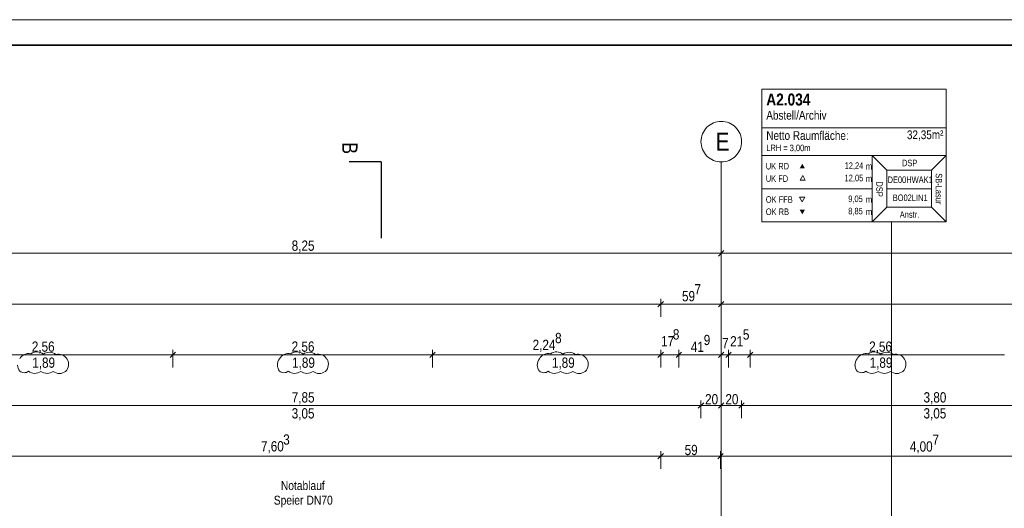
# Model space of a CAD drawing. Extents: x -620 to 300, y 62 to 1112.
# Tile 216 of 226: x -264 to -70, y 1016 to 1112. Entities that reach past the tile are written whole.
import ezdxf
from ezdxf.lldxf.tags import DXFTag

# ---------------------------------------------------------------- set-up
doc = ezdxf.new("R2010")
doc.units = 0
doc.layers.get('0').update_dxf_attribs({"lineweight": 13})
for name, color, linetype, lineweight in [('70 -71 Achsen- 1 Gebäudeachsen', 7, 'STRICHPUNKT2-A06CPVSFL0', 18), ('70 -72 Beschriftung- 6 Schnittverläufe', 7, 'STRICHPUNKT2-A06CPVSFL0', 25), ('iwb_Plankopf Rahmen', 7, 'Continuous', 35), ('Keine-A06CPVSEL0', 7, 'Continuous', 9)]:
    doc.layers.add(name, color=color, linetype=linetype, lineweight=lineweight)
for name, color, linetype, lineweight, true_color in [('70 -72 Beschriftung- 1 Beschriftung allgemein', 7, 'Continuous', 9, 0xff6633), ('70 -75 Raumstempel- 1 Raumstempel-A06CPVSBL0', 1, 'Continuous', 50, 0xff0000), ('70 -75 Raumstempel-2 Verweislinie', 3, 'Continuous', 9, 0x00ff00), ('70 -76 Bemaßung- 2 Allgemein', 9, 'Continuous', 5, 0x808080), ('70 -77 Revision- 2 Wolken', 7, 'Continuous', 18, 0x944cff)]:
    doc.layers.add(name, color=color, linetype=linetype, lineweight=lineweight, true_color=true_color)
doc.styles.get("Standard").update_dxf_attribs({"font": 'ARIALN.TTF'})
tags = doc.linetypes.add('STRICHPUNKT2-A06CPVSFL0', pattern=[12.7, 6.35, -3.175, 0, -3.175]).pattern_tags.tags
tags[10:11] = [DXFTag(74, 4), DXFTag(75, 0), DXFTag(340, '0'), DXFTag(46, 0.0), DXFTag(50, 0.0), DXFTag(44, 0.0), DXFTag(45, 0.0)]
tags[8:9] = [DXFTag(74, 4), DXFTag(75, 0), DXFTag(340, '0'), DXFTag(46, 0.0), DXFTag(50, 0.0), DXFTag(44, 0.0), DXFTag(45, 0.0)]
tags[6:7] = [DXFTag(74, 4), DXFTag(75, 0), DXFTag(340, '0'), DXFTag(46, 0.0), DXFTag(50, 0.0), DXFTag(44, 0.0), DXFTag(45, 0.0)]
tags[4:5] = [DXFTag(74, 4), DXFTag(75, 0), DXFTag(340, '0'), DXFTag(46, 0.0), DXFTag(50, 0.0), DXFTag(44, 0.0), DXFTag(45, 0.0)]

# ---------------------------------------------------------------- blocks, each defined once
blk = doc.blocks.new('Referenz-A06CPVSGL0')
at = {"layer": '70 -71 Achsen- 1 Gebäudeachsen', "color": 0, "linetype": 'STRICHPUNKT2-A06CPVSFL0', "ltscale": 0.18}
blk.add_line((-125.58, 1084.39), (-125.58, 84.95), dxfattribs=at)
at = {"layer": '70 -72 Beschriftung- 6 Schnittverläufe', "color": 0, "linetype": 'STRICHPUNKT2-A06CPVSFL0', "ltscale": 0.25}
blk.add_line((-192.58, 1084.39), (-192.58, 1069.39), dxfattribs=at)
at = {"layer": '70 -75 Raumstempel- 1 Raumstempel-A06CPVSBL0', "color": 0, "lineweight": 9}
for p, q in [((-117.58, 1098.73), (-117.58, 1072.59)), ((-81.25, 1098.73), (-117.58, 1098.73)), ((-81.25, 1072.59), (-81.25, 1098.73)), ((-81.25, 1091.14), (-117.58, 1091.14)), ((-117.58, 1085.66), (-95.85, 1085.66)), ((-92.97, 1082.76), (-95.85, 1085.66)), ((-81.25, 1085.66), (-95.85, 1085.66)), ((-95.85, 1085.66), (-95.85, 1072.59)), ((-84.14, 1082.76), (-81.25, 1085.66)), ((-92.97, 1075.49), (-92.97, 1082.76)), ((-92.97, 1082.76), (-84.14, 1082.76)), ((-84.14, 1075.49), (-84.14, 1082.76)), ((-109.54, 1081.7), (-110.06, 1080.79)), ((-110.06, 1080.79), (-109.02, 1080.79)), ((-109.02, 1080.79), (-109.54, 1081.7)), ((-117.58, 1079.13), (-95.85, 1079.13)), ((-84.14, 1079.13), (-92.97, 1079.13)), ((-109.61, 1076.52), (-110.14, 1077.43)), ((-110.14, 1077.43), (-109.09, 1077.43)), ((-109.09, 1077.43), (-109.61, 1076.52)), ((-92.97, 1075.49), (-95.85, 1072.59)), ((-92.97, 1075.49), (-84.14, 1075.49)), ((-84.14, 1075.49), (-81.25, 1072.59)), ((-81.25, 1072.59), (-117.58, 1072.59))]:
    blk.add_line(p, q, dxfattribs=at)
at = {"layer": '70 -75 Raumstempel- 1 Raumstempel-A06CPVSBL0', "color": 0, "lineweight": 0}
for points in [[(-109.09, 1083.12), (-109.61, 1084.02), (-110.14, 1083.12)], [(-109.09, 1074.99), (-109.61, 1074.08), (-110.14, 1074.99)]]:
    blk.add_solid(points, dxfattribs=at)
at = {"layer": '70 -75 Raumstempel-2 Verweislinie', "color": 0, "linetype": 'Continuous', "ltscale": 0.13}
blk.add_line((-92.02, 1072.59), (-92.02, 950.18), dxfattribs=at)
at = {"layer": '70 -76 Bemaßung- 2 Allgemein', "color": 0, "linetype": 'Continuous', "ltscale": 0.13}
for p, q in [((-125.58, 1066.45), (-125.58, 1067.39)), ((-125.58, 1066.45), (-125.58, 1067.39)), ((-126.64, 1066.39), (-289.52, 1066.39)), ((-125.08, 1066.39), (-126.64, 1066.39)), ((-125.05, 1066.92), (-126.11, 1065.86)), ((-126.11, 1065.86), (-125.05, 1066.92)), ((-126.08, 1066.39), (-124.52, 1066.39)), ((38.36, 1066.39), (-124.52, 1066.39)), ((-138.58, 1056.39), (-442.58, 1056.39)), ((-136.52, 1056.39), (-138.58, 1056.39)), ((-138.52, 1056.39), (-136.46, 1056.39)), ((-137.52, 1053.89), (-137.52, 1057.39)), ((-137.52, 1053.89), (-137.52, 1057.39)), ((-126.64, 1056.39), (-136.46, 1056.39)), ((-124.58, 1056.39), (-126.64, 1056.39)), ((-126.58, 1056.39), (-124.52, 1056.39)), ((-125.58, 1056.45), (-125.58, 1057.39)), ((-125.58, 1056.45), (-125.58, 1057.39)), ((76.53, 1056.39), (-124.52, 1056.39)), ((-234.74, 1046.39), (-283.82, 1046.39)), ((-232.68, 1046.39), (-234.74, 1046.39)), ((-234.68, 1046.39), (-232.62, 1046.39)), ((-233.68, 1043.89), (-233.68, 1047.39)), ((-233.68, 1043.89), (-233.68, 1047.39)), ((-183.54, 1046.39), (-232.62, 1046.39)), ((-181.48, 1046.39), (-183.54, 1046.39)), ((-183.48, 1046.39), (-181.42, 1046.39)), ((-182.48, 1043.89), (-182.48, 1047.39)), ((-182.48, 1043.89), (-182.48, 1047.39)), ((-138.58, 1046.39), (-181.42, 1046.39)), ((-138.58, 1046.39), (-139.64, 1046.39)), ((-136.52, 1046.39), (-138.58, 1046.39)), ((-136.52, 1046.39), (-138.58, 1046.39)), ((-137.52, 1043.89), (-137.52, 1047.39)), ((-137.52, 1043.89), (-137.52, 1047.39)), ((-133.96, 1046.39), (-137.52, 1046.39)), ((-134.96, 1046.39), (-132.9, 1046.39)), ((-134.96, 1046.39), (-132.9, 1046.39)), ((-133.96, 1043.89), (-133.96, 1047.39)), ((-133.96, 1043.89), (-133.96, 1047.39)), ((-132.9, 1046.39), (-131.84, 1046.39)), ((-126.64, 1046.39), (-132.9, 1046.39)), ((-126.64, 1046.39), (-127.7, 1046.39)), ((-124.58, 1046.39), (-126.64, 1046.39)), ((-124.58, 1046.39), (-126.64, 1046.39)), ((-125.24, 1046.39), (-126.3, 1046.39)), ((-125.58, 1046.45), (-125.58, 1047.39)), ((-125.58, 1046.45), (-125.58, 1047.39)), ((-124.18, 1046.39), (-125.58, 1046.39)), ((-123.18, 1046.39), (-125.24, 1046.39)), ((-125.18, 1046.39), (-123.12, 1046.39)), ((-124.18, 1043.89), (-124.18, 1047.39)), ((-124.18, 1043.89), (-124.18, 1047.39)), ((-119.88, 1046.39), (-124.18, 1046.39)), ((-123.12, 1046.39), (-122.06, 1046.39)), ((-120.88, 1046.39), (-118.82, 1046.39)), ((-120.88, 1046.39), (-118.82, 1046.39)), ((-119.88, 1043.89), (-119.88, 1047.39)), ((-119.88, 1043.89), (-119.88, 1047.39)), ((-118.82, 1046.39), (-117.76, 1046.39)), ((-69.74, 1046.39), (-118.82, 1046.39)), ((-130.64, 1036.39), (-285.52, 1036.39)), ((-128.58, 1036.39), (-130.64, 1036.39)), ((-130.58, 1036.39), (-128.52, 1036.39)), ((-129.58, 1033.89), (-129.58, 1037.39)), ((-129.58, 1033.89), (-129.58, 1037.39)), ((-126.64, 1036.39), (-128.52, 1036.39)), ((-124.58, 1036.39), (-126.64, 1036.39)), ((-126.58, 1036.39), (-124.52, 1036.39)), ((-125.58, 1036.45), (-125.58, 1037.39)), ((-125.58, 1036.45), (-125.58, 1037.39)), ((-122.64, 1036.39), (-124.52, 1036.39)), ((-120.58, 1036.39), (-122.64, 1036.39)), ((-122.58, 1036.39), (-120.52, 1036.39)), ((-121.58, 1033.89), (-121.58, 1037.39)), ((-121.58, 1033.89), (-121.58, 1037.39)), ((-46.64, 1036.39), (-120.52, 1036.39)), ((-138.58, 1026.39), (-288.52, 1026.39)), ((-136.52, 1026.39), (-138.58, 1026.39)), ((-138.52, 1026.39), (-136.46, 1026.39)), ((-137.52, 1023.89), (-137.52, 1027.39)), ((-137.52, 1023.89), (-137.52, 1027.39)), ((-126.78, 1026.39), (-136.46, 1026.39)), ((-124.72, 1026.39), (-126.78, 1026.39)), ((-126.72, 1026.39), (-124.66, 1026.39)), ((-125.72, 1023.89), (-125.72, 1027.39)), ((-125.72, 1023.89), (-125.72, 1027.39)), ((-46.64, 1026.39), (-124.66, 1026.39))]:
    blk.add_line(p, q, dxfattribs=at)
at = {"layer": '70 -76 Bemaßung- 2 Allgemein', "color": 0, "linetype": 'Continuous', "lineweight": 20, "ltscale": 0.2}
for p, q in [((-136.99, 1056.92), (-138.05, 1055.86)), ((-138.05, 1055.86), (-136.99, 1056.92)), ((-125.05, 1056.92), (-126.11, 1055.86)), ((-126.11, 1055.86), (-125.05, 1056.92)), ((-233.15, 1046.92), (-234.21, 1045.86)), ((-234.21, 1045.86), (-233.15, 1046.92)), ((-181.95, 1046.92), (-183.01, 1045.86)), ((-183.01, 1045.86), (-181.95, 1046.92)), ((-136.99, 1046.92), (-138.05, 1045.86)), ((-136.99, 1046.92), (-138.05, 1045.86)), ((-134.49, 1045.86), (-133.43, 1046.92)), ((-134.49, 1045.86), (-133.43, 1046.92)), ((-125.05, 1046.92), (-126.11, 1045.86)), ((-125.05, 1046.92), (-126.11, 1045.86)), ((-124.71, 1045.86), (-123.65, 1046.92)), ((-123.65, 1046.92), (-124.71, 1045.86)), ((-120.41, 1045.86), (-119.35, 1046.92)), ((-120.41, 1045.86), (-119.35, 1046.92)), ((-129.05, 1036.92), (-130.11, 1035.86)), ((-130.11, 1035.86), (-129.05, 1036.92)), ((-125.05, 1036.92), (-126.11, 1035.86)), ((-126.11, 1035.86), (-125.05, 1036.92)), ((-121.05, 1036.92), (-122.11, 1035.86)), ((-122.11, 1035.86), (-121.05, 1036.92)), ((-136.99, 1026.92), (-138.05, 1025.86)), ((-138.05, 1025.86), (-136.99, 1026.92)), ((-125.19, 1026.92), (-126.25, 1025.86)), ((-126.25, 1025.86), (-125.19, 1026.92))]:
    blk.add_line(p, q, dxfattribs=at)
at = {"layer": '70 -77 Revision- 2 Wolken', "color": 0, "linetype": 'Continuous', "ltscale": 0.18}
for centre, major_axis in [((-262.05, 1044.61), (-0.84, 1.85)), ((-262.05, 1044.61), (0.44, 1.98)), ((-260.44, 1044.93), (0.06, 2.03)), ((-260.44, 1044.93), (1.27, 1.59)), ((-258, 1044.86), (0.06, 2.03)), ((-258, 1044.86), (1.27, 1.59)), ((-256.22, 1044.49), (0.77, 1.88)), ((-256.22, 1044.49), (1.74, 1.05)), ((-210.85, 1044.61), (-0.84, 1.85)), ((-210.85, 1044.61), (0.44, 1.98)), ((-209.24, 1044.93), (0.06, 2.03)), ((-209.24, 1044.93), (1.27, 1.59)), ((-206.8, 1044.86), (0.06, 2.03)), ((-206.8, 1044.86), (1.27, 1.59)), ((-205.02, 1044.49), (0.77, 1.88)), ((-205.02, 1044.49), (1.74, 1.05)), ((-159.65, 1044.61), (-0.84, 1.85)), ((-159.65, 1044.61), (0.44, 1.98)), ((-158.04, 1044.93), (0.06, 2.03)), ((-158.04, 1044.93), (1.27, 1.59)), ((-155.6, 1044.86), (0.06, 2.03)), ((-155.6, 1044.86), (1.27, 1.59)), ((-153.82, 1044.49), (0.77, 1.88)), ((-153.82, 1044.49), (1.74, 1.05)), ((-97.05, 1044.61), (-0.84, 1.85)), ((-97.05, 1044.61), (0.44, 1.98)), ((-95.44, 1044.93), (0.06, 2.03)), ((-95.44, 1044.93), (1.27, 1.59)), ((-93, 1044.86), (0.06, 2.03)), ((-93, 1044.86), (1.27, 1.59)), ((-91.22, 1044.49), (0.77, 1.88)), ((-91.22, 1044.49), (1.74, 1.05)), ((-262.2, 1044.37), (-2.03, 0)), ((-256.24, 1044.53), (1.46, -1.42)), ((-256.24, 1044.53), (2.02, -0.26)), ((-211, 1044.37), (-1.63, 1.22)), ((-211, 1044.37), (-2.03, 0)), ((-205.04, 1044.53), (1.46, -1.42)), ((-205.04, 1044.53), (2.02, -0.26)), ((-159.8, 1044.37), (-1.63, 1.22)), ((-159.8, 1044.37), (-2.03, 0)), ((-153.84, 1044.53), (1.46, -1.42)), ((-153.84, 1044.53), (2.02, -0.26)), ((-97.2, 1044.37), (-1.63, 1.22)), ((-97.2, 1044.37), (-2.03, 0)), ((-91.24, 1044.53), (1.46, -1.42)), ((-91.24, 1044.53), (2.02, -0.26)), ((-262.96, 1044.3), (-0.87, -1.15)), ((-262.96, 1044.3), (-0.01, -1.44)), ((-260.87, 1044.76), (-1.23, -1.62)), ((-260.87, 1044.76), (-0.01, -2.03)), ((-258.43, 1044.75), (-1.23, -1.62)), ((-258.43, 1044.75), (-0.01, -2.03)), ((-256, 1044.74), (-1.23, -1.62)), ((-256, 1044.74), (-0.01, -2.03)), ((-211.76, 1044.3), (-0.87, -1.15)), ((-211.76, 1044.3), (-0.01, -1.44)), ((-209.67, 1044.76), (-1.23, -1.62)), ((-209.67, 1044.76), (-0.01, -2.03)), ((-207.23, 1044.75), (-1.23, -1.62)), ((-207.23, 1044.75), (-0.01, -2.03)), ((-204.8, 1044.74), (-1.23, -1.62)), ((-204.8, 1044.74), (-0.01, -2.03)), ((-160.56, 1044.3), (-0.87, -1.15)), ((-160.56, 1044.3), (-0.01, -1.44)), ((-158.47, 1044.76), (-1.23, -1.62)), ((-158.47, 1044.76), (-0.01, -2.03)), ((-156.03, 1044.75), (-1.23, -1.62)), ((-156.03, 1044.75), (-0.01, -2.03)), ((-153.6, 1044.74), (-1.23, -1.62)), ((-153.6, 1044.74), (-0.01, -2.03)), ((-97.96, 1044.3), (-0.87, -1.15)), ((-97.96, 1044.3), (-0.01, -1.44)), ((-95.87, 1044.76), (-1.23, -1.62)), ((-95.87, 1044.76), (-0.01, -2.03)), ((-93.43, 1044.75), (-1.23, -1.62)), ((-93.43, 1044.75), (-0.01, -2.03)), ((-91, 1044.74), (-1.23, -1.62)), ((-91, 1044.74), (-0.01, -2.03))]:
    blk.add_ellipse(centre, major_axis=major_axis, ratio=1, start_param=0, end_param=0.643501, dxfattribs=at)
at = {"layer": 'Keine-A06CPVSEL0', "color": 0, "linetype": 'Continuous', "ltscale": 0.13}
for p, q in [((-126.36, 1092.32), (-125.97, 1092.37)), ((-125.97, 1092.37), (-125.58, 1092.39)), ((-125.58, 1092.39), (-125.19, 1092.37)), ((-125.19, 1092.37), (-124.8, 1092.32)), ((-129.11, 1090.28), (-128.9, 1090.62)), ((-128.9, 1090.62), (-128.67, 1090.93)), ((-128.67, 1090.93), (-128.41, 1091.22)), ((-128.41, 1091.22), (-128.12, 1091.49)), ((-128.12, 1091.49), (-127.8, 1091.72)), ((-127.8, 1091.72), (-127.46, 1091.92)), ((-127.46, 1091.92), (-127.11, 1092.09)), ((-127.11, 1092.09), (-126.74, 1092.22)), ((-126.74, 1092.22), (-126.36, 1092.32)), ((-124.8, 1092.32), (-124.42, 1092.22)), ((-124.42, 1092.22), (-124.05, 1092.09)), ((-124.05, 1092.09), (-123.69, 1091.92)), ((-123.69, 1091.92), (-123.36, 1091.72)), ((-123.36, 1091.72), (-123.04, 1091.49)), ((-123.04, 1091.49), (-122.75, 1091.22)), ((-122.75, 1091.22), (-122.49, 1090.93)), ((-122.49, 1090.93), (-122.25, 1090.62)), ((-122.25, 1090.62), (-122.05, 1090.28)), ((-129.58, 1088.39), (-129.56, 1088.79)), ((-129.56, 1088.79), (-129.5, 1089.17)), ((-129.5, 1089.17), (-129.41, 1089.55)), ((-129.41, 1089.55), (-129.27, 1089.92)), ((-129.27, 1089.92), (-129.11, 1090.28)), ((-122.05, 1090.28), (-121.88, 1089.92)), ((-121.88, 1089.92), (-121.75, 1089.55)), ((-121.75, 1089.55), (-121.66, 1089.17)), ((-121.66, 1089.17), (-121.6, 1088.79)), ((-121.6, 1088.79), (-121.58, 1088.39)), ((-129.56, 1088), (-129.58, 1088.39)), ((-129.5, 1087.61), (-129.56, 1088)), ((-129.41, 1087.23), (-129.5, 1087.61)), ((-129.27, 1086.86), (-129.41, 1087.23)), ((-129.11, 1086.51), (-129.27, 1086.86)), ((-121.88, 1086.86), (-122.05, 1086.51)), ((-121.75, 1087.23), (-121.88, 1086.86)), ((-121.66, 1087.61), (-121.75, 1087.23)), ((-121.6, 1088), (-121.66, 1087.61)), ((-121.58, 1088.39), (-121.6, 1088)), ((-128.9, 1086.17), (-129.11, 1086.51)), ((-128.67, 1085.86), (-128.9, 1086.17)), ((-128.41, 1085.56), (-128.67, 1085.86)), ((-128.12, 1085.3), (-128.41, 1085.56)), ((-127.8, 1085.07), (-128.12, 1085.3)), ((-127.46, 1084.87), (-127.8, 1085.07)), ((-127.11, 1084.7), (-127.46, 1084.87)), ((-126.74, 1084.57), (-127.11, 1084.7)), ((-124.05, 1084.7), (-124.42, 1084.57)), ((-123.69, 1084.87), (-124.05, 1084.7)), ((-123.36, 1085.07), (-123.69, 1084.87)), ((-123.04, 1085.3), (-123.36, 1085.07)), ((-122.75, 1085.56), (-123.04, 1085.3)), ((-122.49, 1085.86), (-122.75, 1085.56)), ((-122.25, 1086.17), (-122.49, 1085.86)), ((-122.05, 1086.51), (-122.25, 1086.17)), ((-126.36, 1084.47), (-126.74, 1084.57)), ((-125.97, 1084.41), (-126.36, 1084.47)), ((-125.58, 1084.39), (-125.97, 1084.41)), ((-125.19, 1084.41), (-125.58, 1084.39)), ((-124.8, 1084.47), (-125.19, 1084.41)), ((-124.42, 1084.57), (-124.8, 1084.47))]:
    blk.add_line(p, q, dxfattribs=at)
at = {"layer": 'Keine-A06CPVSEL0', "color": 0, "lineweight": 25}
blk.add_line((-192.58, 1084.39), (-198.93, 1084.39), dxfattribs=at)
at = {"layer": '70 -72 Beschriftung- 1 Beschriftung allgemein', "color": 0, "linetype": 'Continuous', "ltscale": 0.13, "char_height": 1.7621, "attachment_point": 1}
for s, insert in [('{\\fArial Narrow;Notablauf}', (-212.36, 1021.5)), ('{\\fArial Narrow;Speier}', (-213.76, 1018.62)), ('{\\fArial Narrow;DN70}', (-207.3, 1018.62))]:
    blk.add_mtext(s, dxfattribs=dict(at, insert=insert))
at = {"layer": '70 -75 Raumstempel- 1 Raumstempel-A06CPVSBL0', "color": 0, "linetype": 'Continuous', "ltscale": 0.5, "attachment_point": 1}
for s, insert, char_height, rotation in [('{\\fArial Narrow|b1|i0;A2.034}', (-116.71, 1097.88), 2.3536, 0), ('{\\fArial Narrow;Abstell/Archiv}', (-116.71, 1094.45), 1.7117, 0), ('{\\fArial Narrow;Netto Raumfläche:}', (-116.71, 1090.46), 1.7117, 0), ('{\\fArial Narrow;32,35m²}', (-89, 1090.61), 1.7117, 0), ('{\\fArial Narrow;LRH = 3,00m}', (-116.71, 1087.81), 1.2838, 0), ('{\\fArial Narrow;DSP}', (-89.97, 1084.83), 1.2838, 0), ('{\\fArial Narrow;UK RD}', (-116.81, 1084.2), 1.2838, 0), ('{\\fArial Narrow;12,24}', (-101.27, 1084.31), 1.2838, 0), ('{\\fArial Narrow;m}', (-97.09, 1084.19), 1.2838, 0), ('{\\fArial Narrow;UK FD}', (-116.81, 1081.76), 1.2838, 0), ('{\\fArial Narrow;12,05}', (-101.28, 1081.88), 1.2838, 0), ('{\\fArial Narrow;m}', (-97.09, 1081.75), 1.2838, 0), ('{\\fArial Narrow;DE00HWAK1}', (-92.81, 1081.53), 1.2838, 0), ('{\\fArial Narrow;SB-Lasur}', (-82.06, 1082.17), 1.2838, 270), ('{\\fArial Narrow;DSP}', (-93.77, 1080.55), 1.2838, 270), ('{\\fArial Narrow;OK FFB}', (-116.81, 1077.64), 1.2838, 0), ('{\\fArial Narrow;9,05}', (-100.56, 1077.77), 1.2838, 0), ('{\\fArial Narrow;m}', (-97.09, 1077.64), 1.2838, 0), ('{\\fArial Narrow;BO02LIN1}', (-91.79, 1077.98), 1.2838, 0), ('{\\fArial Narrow;OK RB}', (-116.81, 1075.23), 1.2838, 0), ('{\\fArial Narrow;8,85}', (-100.56, 1075.35), 1.2838, 0), ('{\\fArial Narrow;m}', (-97.09, 1075.23), 1.2838, 0), ('{\\fArial Narrow;Anstr.}', (-90.41, 1074.67), 1.2838, 0)]:
    blk.add_mtext(s, dxfattribs=dict(at, insert=insert, char_height=char_height, rotation=rotation))
at = {"layer": '70 -76 Bemaßung- 2 Allgemein', "color": 0, "linetype": 'Continuous', "ltscale": 0.13, "char_height": 2.0138, "attachment_point": 1}
for s, insert in [('{\\fArial Narrow;8,25}', (-210.23, 1068.91)), ('{\\fArial Narrow;7}', (-130.85, 1060.31)), ('{\\fArial Narrow;59}', (-133.32, 1058.96)), ('{\\fArial Narrow;8}', (-158.33, 1050.7)), ('{\\fArial Narrow;17}', (-137.44, 1050.08)), ('{\\fArial Narrow;8}', (-135.12, 1051.42)), ('{\\fArial Narrow;9}', (-129.04, 1050.32)), ('{\\fArial Narrow;7}', (-125.41, 1049.71)), ('{\\fArial Narrow;21}', (-123.83, 1050.06)), ('{\\fArial Narrow;5}', (-121.32, 1051.4)), ('{\\fArial Narrow;2,56}', (-261.44, 1049.01)), ('{\\fArial Narrow;2,56}', (-210.24, 1049.01)), ('{\\fArial Narrow;2,24}', (-162.75, 1049.36)), ('{\\fArial Narrow;41}', (-131.58, 1048.98)), ('{\\fArial Narrow;2,56}', (-96.44, 1049.01)), ('{\\fArial Narrow;1,89}', (-261.35, 1045.85)), ('{\\fArial Narrow;1,89}', (-210.15, 1045.85)), ('{\\fArial Narrow;1,89}', (-158.95, 1045.85)), ('{\\fArial Narrow;1,89}', (-96.35, 1045.85)), ('{\\fArial Narrow;7,85}', (-210.22, 1039.01)), ('{\\fArial Narrow;20}', (-128.77, 1038.64)), ('{\\fArial Narrow;20}', (-124.77, 1038.64)), ('{\\fArial Narrow;3,80}', (-85.72, 1039.01)), ('{\\fArial Narrow;3,05}', (-210.23, 1035.86)), ('{\\fArial Narrow;3,05}', (-85.73, 1035.86)), ('{\\fArial Narrow;3}', (-211.9, 1030.7)), ('{\\fArial Narrow;7}', (-83.95, 1030.67)), ('{\\fArial Narrow;7,60}', (-216.28, 1029.36)), ('{\\fArial Narrow;59}', (-132.8, 1028.64)), ('{\\fArial Narrow;4,00}', (-88.42, 1029.33))]:
    blk.add_mtext(s, dxfattribs=dict(at, insert=insert))
at = {"layer": 'Keine-A06CPVSEL0', "color": 0, "linetype": 'Continuous', "ltscale": 0.13, "insert": (-126.66, 1090.16), "char_height": 3.5241, "attachment_point": 1}
blk.add_mtext('{\\fArial Narrow;E}', dxfattribs=at)
at = {"layer": 'Keine-A06CPVSEL0', "color": 0, "linetype": 'Continuous', "ltscale": 0.13, "insert": (-197.26, 1088.26), "char_height": 3.0207, "attachment_point": 1, "rotation": 270}
blk.add_mtext('{\\fArial Narrow;B}', dxfattribs=at)

msp = doc.modelspace()

# ---------------------------------------------------------------- linework, layer by layer
at = {"layer": 'iwb_Plankopf Rahmen', "color": 8, "lineweight": 13, "ltscale": 0.13, "true_color": 0x808080}
msp.add_lwpolyline([(300.35, 62.43), (-619.65, 62.43), (-619.65, 1112.43), (300.35, 1112.43), (300.35, 62.43)], close=True, dxfattribs=at)
at = {"layer": 'iwb_Plankopf Rahmen', "ltscale": 0.35}
msp.add_lwpolyline([(-599.65, 67.43), (-599.65, 1107.43), (295.35, 1107.43), (295.35, 67.43), (-599.65, 67.43)], close=True, dxfattribs=at)

# ---------------------------------------------------------------- block references
at = {"color": 8, "lineweight": 13, "ltscale": 0.13, "true_color": 0x808080}
msp.add_blockref('Referenz-A06CPVSGL0', (0, 0), dxfattribs=at)

doc.saveas('drawing.dxf')
